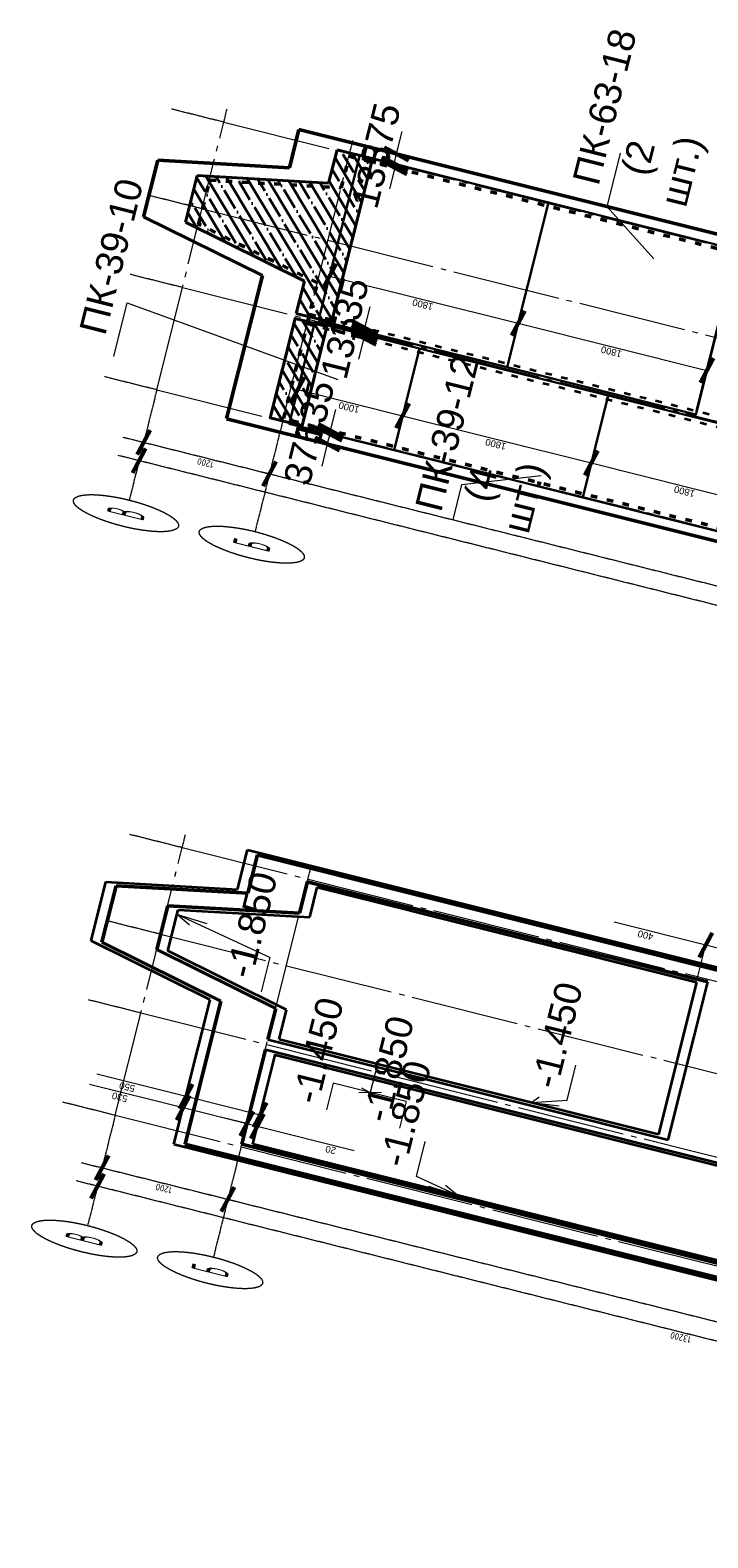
# Model space of a CAD drawing. Header units: millimetres. Extents: x -2096172177 to 2055029645, y -728784453 to 1899906214.
# Tile 29 of 109: x -2014149051 to -1998404222, y 1664173977 to 1699185619. Entities that reach past the tile are written whole.
import ezdxf
from ezdxf import colors
from ezdxf.entities.mleader import LeaderData, LeaderLine
from ezdxf.enums import TextEntityAlignment as Align
from ezdxf.math import Vec2, Vec3

# ---------------------------------------------------------------- set-up
doc = ezdxf.new("R2010")
doc.units = ezdxf.units.MM
doc.linetypes.add('ACAD_ISO03W100', pattern=[30, 12, -18])
doc.linetypes.add('DASHDOT_axis', pattern=[24, 20, -1.5, 1, -1.5])
for name, color, linetype, lineweight in [('Внутренние стены', 3, 'Continuous', 35), ('Монолитные участки', 6, 'Continuous', 40), ('Наружные стены', 1, 'Continuous', 50), ('Плиты', 5, 'Continuous', 30), ('Размеры плит', 202, 'Continuous', 18), ('Размеры фундамент', 3, 'Continuous', 18), ('Толщины привязок', 130, 'Continuous', 18), ('Фундамент', 5, 'Continuous', 35)]:
    doc.layers.add(name, color=color, linetype=linetype, lineweight=lineweight)
doc.styles.add('GOST-2.304_Type-B', font='GOST Common.ttf')
doc.styles.get("Standard").update_dxf_attribs({"font": 'arial.ttf'})
doc.styles.add('стиль для стен', font='arial.ttf')
doc.dimstyles.new('Для размеров СТЕН', dxfattribs={"dimtxt": 2.5, "dimasz": 2.5, "dimexe": 1.25, "dimexo": 0.625, "dimtad": 1, "dimtxsty": 'стиль для стен', "dimblk": 'ARCHTICK', "dimcen": 2.5, "dimadec": 0, "dimazin": 0, "dimtfac": 1, "dimtmove": 0, "dimatfit": 3, "dimfxl": 1, "dimarcsym": 0})
doc.dimstyles.new('размеры плит', dxfattribs={"dimtxt": 2.5, "dimasz": 2.5, "dimexe": 1.25, "dimexo": 0.625, "dimtad": 1, "dimtxsty": 'стиль для стен', "dimblk": 'ARCHTICK', "dimcen": 2.5, "dimse1": 1, "dimse2": 1, "dimclrt": 3, "dimadec": 0, "dimazin": 0, "dimtfac": 1, "dimtmove": 0, "dimatfit": 3, "dimldrblk": 'CLOSEDBLANK', "dimfxl": 0, "dimarcsym": 0})

# ---------------------------------------------------------------- blocks, each defined once
blk = doc.blocks.new('_ArchTick')
at = {"color": 0, "linetype": 'ByBlock', "const_width": 0.15}
blk.add_lwpolyline([(-0.5, -0.5), (0.5, 0.5)], dxfattribs=at)
blk = doc.blocks.new('*D603')
at = {"layer": 'Defpoints', "color": 0, "transparency": 16777216}
for p in [(1832882, 940040), (1832868, 939040), (1832882, 939040)]:
    blk.add_point(p, dxfattribs=at)
at = {"layer": 'Размеры плит', "color": 0, "lineweight": -2, "transparency": 16777216}
blk.add_line((1832868, 940040), (1832868, 939040), dxfattribs=at)
at = {"layer": 'Размеры плит', "color": 0, "lineweight": -2, "transparency": 16777216, "xscale": 250, "yscale": 250, "zscale": 250}
for p, rotation in [((1832868, 940040), 90), ((1832868, 939040), 270)]:
    blk.add_blockref('_ArchTick', p, dxfattribs=dict(at, rotation=rotation))
at = {"layer": 'Размеры плит', "color": 3, "transparency": 16777216, "insert": (1832681, 939540), "char_height": 250, "attachment_point": 5, "rotation": 90, "style": 'стиль для стен'}
blk.add_mtext('1000', dxfattribs=at)
blk = doc.blocks.new('_ClosedBlank')
at = {"color": 0, "linetype": 'ByBlock', "lineweight": -2}
for p, q in [((-1, 0.2), (0, 0)), ((-1, 0.2), (-1, -0.2)), ((0, 0), (-1, -0.2))]:
    blk.add_line(p, q, dxfattribs=at)
blk = doc.blocks.new('*D604')
at = {"layer": 'Defpoints', "color": 0, "transparency": 16777216}
for p in [(1832882, 939040), (1832868, 937240), (1832868, 937240)]:
    blk.add_point(p, dxfattribs=at)
at = {"layer": 'Размеры плит', "color": 0, "lineweight": -2, "transparency": 16777216}
blk.add_line((1832868, 939040), (1832868, 937240), dxfattribs=at)
at = {"layer": 'Размеры плит', "color": 0, "lineweight": -2, "transparency": 16777216, "xscale": 250, "yscale": 250, "zscale": 250}
for p, rotation in [((1832868, 939040), 90), ((1832868, 937240), 270)]:
    blk.add_blockref('_ArchTick', p, dxfattribs=dict(at, rotation=rotation))
at = {"layer": 'Размеры плит', "color": 3, "transparency": 16777216, "insert": (1832681, 938140), "char_height": 250, "attachment_point": 5, "rotation": 90, "style": 'стиль для стен'}
blk.add_mtext('1800', dxfattribs=at)
blk = doc.blocks.new('*D605')
at = {"layer": 'Defpoints', "color": 0, "transparency": 16777216}
for p in [(1832868, 937240), (1832868, 935440), (1832923, 935440)]:
    blk.add_point(p, dxfattribs=at)
at = {"layer": 'Размеры плит', "color": 0, "lineweight": -2, "transparency": 16777216}
blk.add_line((1832868, 937240), (1832868, 935440), dxfattribs=at)
at = {"layer": 'Размеры плит', "color": 0, "lineweight": -2, "transparency": 16777216, "xscale": 250, "yscale": 250, "zscale": 250}
for p, rotation in [((1832868, 937240), 90), ((1832868, 935440), 270)]:
    blk.add_blockref('_ArchTick', p, dxfattribs=dict(at, rotation=rotation))
at = {"layer": 'Размеры плит', "color": 3, "transparency": 16777216, "insert": (1832681, 936340), "char_height": 250, "attachment_point": 5, "rotation": 90, "style": 'стиль для стен'}
blk.add_mtext('1800', dxfattribs=at)
blk = doc.blocks.new('*D612')
at = {"layer": 'Defpoints', "color": 0, "transparency": 16777216}
for p in [(1836996, 940009), (1836996, 938210), (1837222, 938210)]:
    blk.add_point(p, dxfattribs=at)
at = {"layer": 'Размеры плит', "color": 0, "lineweight": -2, "transparency": 16777216}
blk.add_line((1837222, 940009), (1837222, 938210), dxfattribs=at)
at = {"layer": 'Размеры плит', "color": 0, "lineweight": -2, "transparency": 16777216, "xscale": 250, "yscale": 250, "zscale": 250}
for p, rotation in [((1837222, 940009), 90), ((1837222, 938210), 270)]:
    blk.add_blockref('_ArchTick', p, dxfattribs=dict(at, rotation=rotation))
at = {"layer": 'Размеры плит', "color": 3, "transparency": 16777216, "insert": (1837035, 939109), "char_height": 250, "attachment_point": 5, "rotation": 90, "style": 'стиль для стен'}
blk.add_mtext('1800', dxfattribs=at)
blk = doc.blocks.new('*D613')
at = {"layer": 'Defpoints', "color": 0, "transparency": 16777216}
for p in [(1837222, 938210), (1837222, 936410), (1837225, 936410)]:
    blk.add_point(p, dxfattribs=at)
at = {"layer": 'Размеры плит', "color": 0, "lineweight": -2, "transparency": 16777216}
blk.add_line((1837225, 938210), (1837225, 936410), dxfattribs=at)
at = {"layer": 'Размеры плит', "color": 0, "lineweight": -2, "transparency": 16777216, "xscale": 250, "yscale": 250, "zscale": 250}
for p, rotation in [((1837225, 938210), 90), ((1837225, 936410), 270)]:
    blk.add_blockref('_ArchTick', p, dxfattribs=dict(at, rotation=rotation))
at = {"layer": 'Размеры плит', "color": 3, "transparency": 16777216, "insert": (1837037, 937310), "char_height": 250, "attachment_point": 5, "rotation": 90, "style": 'стиль для стен'}
blk.add_mtext('1800', dxfattribs=at)
blk = doc.blocks.new('*D617')
at = {"layer": 'Defpoints', "color": 0, "transparency": 16777216}
for p in [(1841825, 940010), (1842200, 940010), (1842200, 939683)]:
    blk.add_point(p, dxfattribs=at)
at = {"layer": 'Размеры плит', "color": 0, "lineweight": -2, "transparency": 16777216}
for p, q in [((1841825, 939683), (1842200, 939683)), ((1842200, 939683), (1843050, 939683))]:
    blk.add_line(p, q, dxfattribs=at)
at = {"layer": 'Размеры плит', "color": 0, "lineweight": -2, "transparency": 16777216, "xscale": 250, "yscale": 250, "zscale": 250, "rotation": 180}
blk.add_blockref('_ArchTick', (1841825, 939683), dxfattribs=at)
at = {"layer": 'Размеры плит', "color": 0, "lineweight": -2, "transparency": 16777216, "xscale": 250, "yscale": 250, "zscale": 250}
blk.add_blockref('_ArchTick', (1842200, 939683), dxfattribs=at)
at = {"layer": 'Размеры плит', "color": 3, "transparency": 16777216, "insert": (1842750, 939870), "char_height": 250, "attachment_point": 5, "style": 'стиль для стен'}
blk.add_mtext('375', dxfattribs=at)
blk = doc.blocks.new('*D618')
at = {"layer": 'Defpoints', "color": 0, "transparency": 16777216}
for p in [(1841690, 939893), (1841825, 939893), (1841690, 939668)]:
    blk.add_point(p, dxfattribs=at)
at = {"layer": 'Размеры плит', "color": 0, "lineweight": -2, "transparency": 16777216}
for p, q in [((1841690, 939668), (1840890, 939668)), ((1841825, 939668), (1841690, 939668))]:
    blk.add_line(p, q, dxfattribs=at)
at = {"layer": 'Размеры плит', "color": 0, "lineweight": -2, "transparency": 16777216, "xscale": 250, "yscale": 250, "zscale": 250, "rotation": 180}
blk.add_blockref('_ArchTick', (1841690, 939668), dxfattribs=at)
at = {"layer": 'Размеры плит', "color": 0, "lineweight": -2, "transparency": 16777216, "xscale": 250, "yscale": 250, "zscale": 250}
blk.add_blockref('_ArchTick', (1841825, 939668), dxfattribs=at)
at = {"layer": 'Размеры плит', "color": 3, "transparency": 16777216, "insert": (1841165, 939856), "char_height": 250, "attachment_point": 5, "style": 'стиль для стен'}
blk.add_mtext('135', dxfattribs=at)
blk = doc.blocks.new('*D627')
at = {"layer": 'Defpoints', "color": 0, "transparency": 16777216}
for p in [(1831555, 939748), (1831690, 939849), (1831690, 939653)]:
    blk.add_point(p, dxfattribs=at)
at = {"layer": 'Размеры плит', "color": 0, "lineweight": -2, "transparency": 16777216}
for p, q in [((1831555, 939653), (1831690, 939653)), ((1831690, 939653), (1832490, 939653))]:
    blk.add_line(p, q, dxfattribs=at)
at = {"layer": 'Размеры плит', "color": 0, "lineweight": -2, "transparency": 16777216, "xscale": 250, "yscale": 250, "zscale": 250, "rotation": 180}
blk.add_blockref('_ArchTick', (1831555, 939653), dxfattribs=at)
at = {"layer": 'Размеры плит', "color": 0, "lineweight": -2, "transparency": 16777216, "xscale": 250, "yscale": 250, "zscale": 250}
blk.add_blockref('_ArchTick', (1831690, 939653), dxfattribs=at)
at = {"layer": 'Размеры плит', "color": 3, "transparency": 16777216, "insert": (1832215, 939841), "char_height": 250, "attachment_point": 5, "style": 'стиль для стен'}
blk.add_mtext('135', dxfattribs=at)
blk = doc.blocks.new('*D628')
at = {"layer": 'Defpoints', "color": 0, "transparency": 16777216}
for p in [(1831180, 939653), (1831180, 939653), (1831555, 939653)]:
    blk.add_point(p, dxfattribs=at)
at = {"layer": 'Размеры плит', "color": 0, "lineweight": -2, "transparency": 16777216}
for p, q in [((1831180, 939653), (1830330, 939653)), ((1831555, 939653), (1831180, 939653))]:
    blk.add_line(p, q, dxfattribs=at)
at = {"layer": 'Размеры плит', "color": 0, "lineweight": -2, "transparency": 16777216, "xscale": 250, "yscale": 250, "zscale": 250, "rotation": 180}
blk.add_blockref('_ArchTick', (1831180, 939653), dxfattribs=at)
at = {"layer": 'Размеры плит', "color": 0, "lineweight": -2, "transparency": 16777216, "xscale": 250, "yscale": 250, "zscale": 250}
blk.add_blockref('_ArchTick', (1831555, 939653), dxfattribs=at)
at = {"layer": 'Размеры плит', "color": 3, "transparency": 16777216, "insert": (1830630, 939841), "char_height": 250, "attachment_point": 5, "style": 'стиль для стен'}
blk.add_mtext('375', dxfattribs=at)
blk = doc.blocks.new('*D629')
at = {"layer": 'Defpoints', "color": 0, "transparency": 16777216}
for p in [(1835545, 939890), (1835680, 939890), (1835680, 939576)]:
    blk.add_point(p, dxfattribs=at)
at = {"layer": 'Размеры плит', "color": 0, "lineweight": -2, "transparency": 16777216}
for p, q in [((1835545, 939576), (1835680, 939576)), ((1835680, 939576), (1836480, 939576))]:
    blk.add_line(p, q, dxfattribs=at)
at = {"layer": 'Размеры плит', "color": 0, "lineweight": -2, "transparency": 16777216, "xscale": 250, "yscale": 250, "zscale": 250, "rotation": 180}
blk.add_blockref('_ArchTick', (1835545, 939576), dxfattribs=at)
at = {"layer": 'Размеры плит', "color": 0, "lineweight": -2, "transparency": 16777216, "xscale": 250, "yscale": 250, "zscale": 250}
blk.add_blockref('_ArchTick', (1835680, 939576), dxfattribs=at)
at = {"layer": 'Размеры плит', "color": 3, "transparency": 16777216, "insert": (1836205, 939763), "char_height": 250, "attachment_point": 5, "style": 'стиль для стен'}
blk.add_mtext('135', dxfattribs=at)
blk = doc.blocks.new('*D630')
at = {"layer": 'Defpoints', "color": 0, "transparency": 16777216}
for p in [(1835300, 939576), (1835435, 939576), (1835300, 939562)]:
    blk.add_point(p, dxfattribs=at)
at = {"layer": 'Размеры плит', "color": 0, "lineweight": -2, "transparency": 16777216}
for p, q in [((1835300, 939562), (1834500, 939562)), ((1835435, 939562), (1835300, 939562))]:
    blk.add_line(p, q, dxfattribs=at)
at = {"layer": 'Размеры плит', "color": 0, "lineweight": -2, "transparency": 16777216, "xscale": 250, "yscale": 250, "zscale": 250, "rotation": 180}
blk.add_blockref('_ArchTick', (1835300, 939562), dxfattribs=at)
at = {"layer": 'Размеры плит', "color": 0, "lineweight": -2, "transparency": 16777216, "xscale": 250, "yscale": 250, "zscale": 250}
blk.add_blockref('_ArchTick', (1835435, 939562), dxfattribs=at)
at = {"layer": 'Размеры плит', "color": 3, "transparency": 16777216, "insert": (1834775, 939749), "char_height": 250, "attachment_point": 5, "style": 'стиль для стен'}
blk.add_mtext('135', dxfattribs=at)
blk = doc.blocks.new('*D651')
at = {"layer": 'Defpoints', "color": 0, "transparency": 16777216}
for p in [(1806082, 939456), (1806213, 939456), (1806213, 938849)]:
    blk.add_point(p, dxfattribs=at)
at = {"layer": 'Размеры фундамент', "color": 0, "lineweight": -2, "transparency": 16777216}
for p, q in [((1806082, 939456), (1806082, 940349)), ((1806151, 939456), (1805957, 939456)), ((1806082, 938849), (1806082, 939456)), ((1806151, 938849), (1805957, 938849))]:
    blk.add_line(p, q, dxfattribs=at)
at = {"layer": 'Размеры фундамент', "color": 0, "lineweight": -2, "transparency": 16777216, "xscale": 250, "yscale": 250, "zscale": 250}
for p, rotation in [((1806082, 939456), 90), ((1806082, 938849), 270)]:
    blk.add_blockref('_ArchTick', p, dxfattribs=dict(at, rotation=rotation))
at = {"layer": 'Размеры фундамент', "color": 0, "transparency": 16777216, "insert": (1805895, 940049), "char_height": 250, "attachment_point": 5, "rotation": 90, "style": 'стиль для стен'}
blk.add_mtext('530', dxfattribs=at)
blk = doc.blocks.new('*D652')
at = {"layer": 'Defpoints', "color": 0, "transparency": 16777216}
for p in [(1806085, 938749), (1806087, 938749), (1806106, 938849)]:
    blk.add_point(p, dxfattribs=at)
at = {"layer": 'Размеры фундамент', "color": 0, "lineweight": -2, "transparency": 16777216}
for p, q in [((1806085, 938849), (1806085, 939099)), ((1806044, 938849), (1805960, 938849)), ((1806024, 938749), (1805960, 938749)), ((1806085, 938849), (1806085, 938749)), ((1806085, 938749), (1806085, 937824))]:
    blk.add_line(p, q, dxfattribs=at)
at = {"layer": 'Размеры фундамент', "color": 0, "lineweight": -2, "transparency": 16777216, "xscale": 250, "yscale": 250, "zscale": 250}
for p, rotation in [((1806085, 938849), 270), ((1806085, 938749), 90)]:
    blk.add_blockref('_ArchTick', p, dxfattribs=dict(at, rotation=rotation))
at = {"layer": 'Размеры фундамент', "color": 0, "transparency": 16777216, "insert": (1805897, 938037), "char_height": 250, "attachment_point": 5, "rotation": 90, "style": 'стиль для стен'}
blk.add_mtext('20', dxfattribs=at)
blk = doc.blocks.new('*D653')
at = {"layer": 'Defpoints', "color": 0, "transparency": 16777216}
for p in [(1806514, 939456), (1806701, 939456), (1806701, 938749)]:
    blk.add_point(p, dxfattribs=at)
at = {"layer": 'Размеры фундамент', "color": 0, "lineweight": -2, "transparency": 16777216}
for p, q in [((1806514, 939456), (1806514, 940306)), ((1806639, 939456), (1806389, 939456)), ((1806514, 938749), (1806514, 939456)), ((1806638, 938749), (1806389, 938749))]:
    blk.add_line(p, q, dxfattribs=at)
at = {"layer": 'Размеры фундамент', "color": 0, "lineweight": -2, "transparency": 16777216, "xscale": 250, "yscale": 250, "zscale": 250}
for p, rotation in [((1806514, 939456), 90), ((1806514, 938749), 270)]:
    blk.add_blockref('_ArchTick', p, dxfattribs=dict(at, rotation=rotation))
at = {"layer": 'Размеры фундамент', "color": 0, "transparency": 16777216, "insert": (1806326, 940006), "char_height": 250, "attachment_point": 5, "rotation": 90, "style": 'стиль для стен'}
blk.add_mtext('550', dxfattribs=at)
blk = doc.blocks.new('*D655')
at = {"layer": 'Defpoints', "color": 0, "transparency": 16777216}
for p in [(1815196, 935130), (1816606, 935130), (1815202, 934549)]:
    blk.add_point(p, dxfattribs=at)
at = {"layer": 'Размеры фундамент', "color": 0, "lineweight": -2, "transparency": 16777216}
for p, q in [((1816606, 935130), (1816606, 936005)), ((1815259, 935130), (1816731, 935130)), ((1816606, 934549), (1816606, 935130)), ((1815265, 934549), (1816731, 934549))]:
    blk.add_line(p, q, dxfattribs=at)
at = {"layer": 'Размеры фундамент', "color": 0, "lineweight": -2, "transparency": 16777216, "xscale": 250, "yscale": 250, "zscale": 250}
for p, rotation in [((1816606, 935130), 90), ((1816606, 934549), 270)]:
    blk.add_blockref('_ArchTick', p, dxfattribs=dict(at, rotation=rotation))
at = {"layer": 'Размеры фундамент', "color": 0, "transparency": 16777216, "insert": (1816419, 935692), "char_height": 250, "attachment_point": 5, "rotation": 90, "style": 'стиль для стен'}
blk.add_mtext('400', dxfattribs=at)
blk = doc.blocks.new('Фасад (на основе 1 эт)')
at = {"layer": 'Монолитные участки'}
h = blk.add_hatch(dxfattribs=at)
h.set_pattern_fill('ANSI35', color=256, scale=100)
h.set_pattern_definition([(45, (1804219.9, 919686.6), (-449.013, 449.013), []), (45, (1804668.9, 919686.6), (-449.013, 449.013), [793.75, -158.75, 0, -158.75])])
h.paths.add_polyline_path([(1835392.562, 940224.679), (1831607.506, 940224.679), (1831607.506, 939919.839), (1835392.562, 939919.839)])
h.paths.add_polyline_path([(1841813.957, 940224.641), (1840548.678, 940226.989), (1839634.948, 941423.988), (1837857.083, 941424.679), (1836813.401, 940224.679), (1835578.928, 940224.679), (1835578.928, 939888.695), (1841813.957, 939888.695)])
h.paths.add_polyline_path([(1837399.91, 936149.504), (1835559.91, 936149.504), (1835559.91, 931239.679), (1837399.91, 931239.679), (1837399.91, 931763.211, -0.23437072), (1837387.334, 931788.565, -0.23437072), (1837399.91, 931813.919)])
h.paths.add_polyline_path([(1841809.91, 936149.504), (1841569.91, 936149.504), (1841569.91, 936149.504), (1841299.91, 936149.504), (1838559.91, 936149.504), (1838559.91, 935909.504), (1841809.91, 935909.504)])
h.paths.add_polyline_path([(1835365.686, 933327.547), (1831626.345, 933327.547), (1831626.345, 933040.699), (1835365.686, 933040.699)])
h.paths.add_polyline_path([(1835420.074, 930970.466), (1831570.551, 930970.462), (1831569.91, 930684.764), (1835420.074, 930684.679)])
h.paths.add_polyline_path([(1838508.31, 930966.898), (1835562.787, 930966.894), (1835562.146, 930681.196), (1838508.31, 930681.111)])
at = {"linetype": 'DASHDOT_axis'}
for p, q in [((1831589.91, 941304.679), (1831589.91, 941804.679)), ((1835489.91, 941304.679), (1835489.91, 941804.679)), ((1838489.91, 941304.679), (1838489.91, 941804.679)), ((1841789.91, 941304.679), (1841789.91, 941804.679)), ((1828889.91, 927904.679), (1828889.91, 941504.679)), ((1829589.91, 941504.679), (1829589.91, 939904.679)), ((1828389.91, 941304.679), (1827389.91, 941304.679)), ((1831589.91, 941304.679), (1828389.91, 941304.679)), ((1828952.41, 941304.679), (1829014.91, 941304.679)), ((1829652.41, 941304.679), (1829714.91, 941304.679)), ((1841789.91, 941304.679), (1842289.91, 941304.679)), ((1805202.26, 940049.145), (1805202.26, 940549.145)), ((1809102.26, 940049.145), (1809102.26, 940549.145)), ((1812102.26, 940049.145), (1812102.26, 940549.145)), ((1815402.26, 940049.145), (1815402.26, 940549.145)), ((1829589.91, 940304.679), (1829589.91, 930904.679)), ((1802502.26, 926649.145), (1802502.26, 940249.145)), ((1803202.26, 940249.145), (1803202.26, 938649.145)), ((1802002.26, 940049.145), (1801002.26, 940049.145)), ((1805202.26, 940049.145), (1802002.26, 940049.145)), ((1802564.76, 940049.145), (1802627.26, 940049.145)), ((1803264.76, 940049.145), (1803327.26, 940049.145)), ((1815402.26, 940049.145), (1815902.26, 940049.145)), ((1828389.91, 940104.679), (1827389.91, 940104.679)), ((1831589.91, 940104.679), (1828389.91, 940104.679)), ((1829527.41, 940104.679), (1829464.91, 940104.679)), ((1829527.41, 940104.679), (1829464.91, 940104.679)), ((1841789.91, 940104.679), (1842289.91, 940104.679)), ((1803202.26, 939049.145), (1803202.26, 929649.145)), ((1802002.26, 938849.145), (1801002.26, 938849.145)), ((1805202.26, 938849.145), (1802002.26, 938849.145)), ((1803139.76, 938849.145), (1803077.26, 938849.145)), ((1803139.76, 938849.145), (1803077.26, 938849.145)), ((1815402.26, 938849.145), (1815902.26, 938849.145))]:
    blk.add_line(p, q, dxfattribs=at)
at = {"linetype": 'DASHDOT_axis', "lineweight": 15, "ltscale": 100}
for p, q in [((1831589.91, 941304.679), (1841789.91, 941304.679)), ((1805202.26, 940049.145), (1815402.26, 940049.145)), ((1831589.91, 940104.679), (1841789.91, 940104.679)), ((1805202.26, 938849.145), (1815402.26, 938849.145))]:
    blk.add_line(p, q, dxfattribs=at)
at = {"linetype": 'DASHDOT_axis', "lineweight": 20, "ltscale": 100}
for p, q in [((1831589.91, 941304.679), (1831589.91, 928104.679)), ((1835489.91, 941304.679), (1835489.91, 928104.679)), ((1838489.91, 941304.679), (1838489.91, 928104.679)), ((1841789.91, 941304.679), (1841789.91, 928104.679)), ((1805202.26, 940049.145), (1805202.26, 926849.145)), ((1809102.26, 940049.145), (1809102.26, 926849.145)), ((1812102.26, 940049.145), (1812102.26, 926849.145)), ((1815402.26, 940049.145), (1815402.26, 926849.145))]:
    blk.add_line(p, q, dxfattribs=at)
at = {"linetype": 'DASHDOT_axis'}
for centre in [(1826889.91, 941304.679), (1800502.26, 940049.145), (1826889.91, 940104.679), (1800502.26, 938849.145)]:
    blk.add_circle(centre, 500, dxfattribs=at)
at = {"layer": 'Внутренние стены', "linetype": 'ACAD_ISO03W100', "ltscale": 10}
for p, q in [((1835299.91, 940104.679), (1835299.91, 931359.679)), ((1835679.91, 940104.679), (1835679.91, 931359.679))]:
    blk.add_line(p, q, dxfattribs=at)
at = {"layer": 'Внутренние стены'}
for p, q in [((1835299.91, 940104.679), (1835679.91, 940104.679)), ((1808912.26, 938849.145), (1808912.26, 930104.145)), ((1809292.26, 938849.145), (1809292.26, 935029.942)), ((1835679.91, 936409.504), (1839675.243, 936409.504)), ((1809292.26, 935029.942), (1813222.06, 935029.942)), ((1813222.06, 935029.942), (1815302.26, 935029.942))]:
    blk.add_line(p, q, dxfattribs=at)
at = {"layer": 'Монолитные участки'}
for p, q in [((1836813.401, 940224.679), (1837857.083, 941424.679)), ((1837857.083, 941424.679), (1839634.948, 941423.988)), ((1839634.948, 941423.988), (1840548.678, 940226.989)), ((1835578.928, 940224.679), (1836813.401, 940224.679)), ((1835578.928, 939888.695), (1835578.928, 940224.679)), ((1840548.678, 940226.989), (1841813.957, 940224.641)), ((1841813.957, 940224.641), (1841813.957, 939891.313)), ((1841813.957, 939888.695), (1835578.928, 939888.695))]:
    blk.add_line(p, q, dxfattribs=at)
blk.add_lwpolyline([(1831607.506, 940224.679), (1835392.562, 940224.679), (1835392.562, 939919.839), (1831607.506, 939919.839)], close=True, dxfattribs=at)
at = {"layer": 'Наружные стены'}
for p, q in [((1836634.057, 940613.575), (1837676.548, 941811.993)), ((1837676.548, 941811.993), (1839830.364, 941811.993)), ((1839830.364, 941811.993), (1840739.626, 940613.575)), ((1810246.407, 939358.041), (1811288.898, 940556.459)), ((1811288.898, 940556.459), (1813442.714, 940556.459)), ((1813442.714, 940556.459), (1814351.976, 939358.041)), ((1831179.91, 927594.679), (1831179.91, 940614.679)), ((1831184.121, 940613.575), (1836634.057, 940613.575)), ((1840739.626, 940613.575), (1842204.121, 940613.575)), ((1842199.91, 940614.679), (1842199.91, 930849.679)), ((1810479.48, 938848.041), (1811521.213, 940046.459)), ((1811521.213, 940046.459), (1813189.483, 940046.459)), ((1813189.483, 940046.459), (1814104.237, 938848.041)), ((1804792.26, 926339.145), (1804792.26, 939359.145)), ((1804796.471, 939358.041), (1810246.407, 939358.041)), ((1814351.976, 939358.041), (1815816.471, 939358.041)), ((1815812.26, 939359.145), (1815812.26, 929594.145)), ((1805302.26, 930104.145), (1805302.26, 938849.145)), ((1805306.471, 938848.041), (1808912.26, 938848.041)), ((1809292.26, 938848.041), (1810479.48, 938848.041)), ((1814104.237, 938848.041), (1815306.471, 938848.041)), ((1815302.26, 938849.145), (1815302.26, 935029.942))]:
    blk.add_line(p, q, dxfattribs=at)
at = {"layer": 'Наружные стены', "linetype": 'ACAD_ISO03W100', "ltscale": 10}
for p, q in [((1836867.13, 940103.575), (1837908.863, 941301.993)), ((1837908.863, 941301.993), (1839577.133, 941301.993)), ((1839577.133, 941301.993), (1840491.887, 940103.575)), ((1831689.91, 928104.679), (1831689.91, 940104.679)), ((1831694.121, 940103.575), (1836867.13, 940103.575)), ((1840491.887, 940103.575), (1841694.121, 940103.575)), ((1841689.91, 940104.679), (1841689.91, 931359.679))]:
    blk.add_line(p, q, dxfattribs=at)
at = {"layer": 'Плиты'}
for points in [[(1831554.913, 939039.68), (1835434.913, 939039.68), (1835434.913, 940039.68), (1831554.913, 940039.68)], [(1835544.91, 940009.504), (1841824.91, 940009.504), (1841824.91, 938209.504), (1835544.91, 938209.504)], [(1831554.913, 939039.68), (1835434.913, 939039.68), (1835434.913, 937239.68), (1831554.913, 937239.68)], [(1835544.91, 938209.504), (1841824.91, 938209.504), (1841824.91, 936409.504), (1835544.91, 936409.504)], [(1831554.913, 937239.68), (1835434.913, 937239.68), (1835434.913, 935439.68), (1831554.913, 935439.68)]]:
    blk.add_lwpolyline(points, close=True, dxfattribs=at)
at = {"layer": 'Размеры плит', "color": 40}
for p, q in [((1832401.063, 941765.566), (1834446.758, 941765.566)), ((1834446.758, 941765.566), (1833582.488, 939704.124)), ((1829589.91, 938353.6), (1830935.604, 938353.6)), ((1830935.604, 938353.6), (1831973.213, 937661.802)), ((1840745.937, 937137.514), (1842199.91, 937673.437)), ((1842199.91, 937673.437), (1844245.604, 937673.437))]:
    blk.add_line(p, q, dxfattribs=at)
at = {"layer": 'Размеры фундамент'}
for p, q in [((1812958.106, 939940.684), (1812253.538, 939012.42)), ((1812958.106, 939940.684), (1812703.59, 939809.876)), ((1812958.106, 939940.684), (1812902.757, 939658.389)), ((1810940.213, 939013.254), (1812269.582, 939013.254)), ((1808305.194, 938165.331), (1807298.052, 938165.331)), ((1808305.194, 937468.095), (1808305.194, 938165.331)), ((1808412.903, 937709.582), (1808197.172, 937911.194)), ((1808198.154, 937709.53), (1808395.208, 937895.451)), ((1809394.802, 937810.76), (1808305.194, 937810.76)), ((1808305.194, 937468.095), (1807298.052, 937468.095)), ((1805402.26, 936794.877), (1805717.194, 937208.812)), ((1805717.194, 937208.812), (1807046.563, 937208.812)), ((1805402.26, 936794.877), (1805457.609, 937077.171)), ((1805402.26, 936794.877), (1805656.776, 936925.684)), ((1809393.358, 936340.234), (1809807.293, 936025.3)), ((1809393.358, 936340.234), (1809675.652, 936284.885)), ((1809393.358, 936340.234), (1809524.165, 936085.718)), ((1809807.293, 936025.3), (1811136.662, 936025.3))]:
    blk.add_line(p, q, dxfattribs=at)
at = {"layer": 'Фундамент'}
for p, q in [((1810201.676, 939455.625), (1811246.032, 940656.217)), ((1811246.032, 940656.217), (1813491.459, 940656.217)), ((1813491.459, 940656.217), (1814400.537, 939458.041)), ((1810524.412, 938748.041), (1811568.522, 939946.459)), ((1811568.522, 939946.459), (1813136.726, 939946.459)), ((1813136.726, 939946.459), (1814057.911, 938748.041)), ((1804692.26, 939456.663), (1810201.676, 939455.625)), ((1804692.26, 939456.663), (1804692.26, 926239.145)), ((1814400.537, 939458.041), (1815912.26, 939458.041)), ((1815912.26, 939458.041), (1815912.26, 929494.145)), ((1809392.37, 935129.942), (1809396.361, 938748.041)), ((1809396.361, 938748.041), (1810524.412, 938748.041)), ((1810524.412, 938748.041), (1810524.412, 938748.041)), ((1810524.412, 938748.041), (1810524.412, 938748.041)), ((1814057.911, 938748.041), (1815196.471, 938748.041)), ((1815196.471, 938748.041), (1815196.471, 935129.942)), ((1815196.471, 935129.942), (1809392.37, 935129.942)), ((1815306.471, 935129.942), (1815302.26, 935129.942))]:
    blk.add_line(p, q, dxfattribs=at)
blk.add_lwpolyline([(1805402.26, 938749.145), (1808812.26, 938749.145), (1808812.26, 932584.145), (1805402.26, 932584.145)], close=True, dxfattribs=at)
at = {"linetype": 'DASHDOT_axis', "xscale": 250, "yscale": 250, "zscale": 250}
for p, rotation in [((1828889.91, 941304.679), 90), ((1829589.91, 941304.679), 90), ((1802502.26, 940049.145), 90), ((1803202.26, 940049.145), 90), ((1829589.91, 940104.679), 270), ((1829589.91, 940104.679), 90), ((1803202.26, 938849.145), 270), ((1803202.26, 938849.145), 90)]:
    blk.add_blockref('_ArchTick', p, dxfattribs=dict(at, rotation=rotation))
at = {"linetype": 'DASHDOT_axis', "style": 'GOST-2.304_Type-B'}
for s, p in [('В', (1826889.91, 941304.679)), ('Б', (1826889.91, 940104.679)), ('В', (1800502.26, 940049.145)), ('Б', (1800502.26, 938849.145))]:
    blk.add_text(s, height=350, dxfattribs=at).set_placement(p, align=Align.MIDDLE_CENTER)
at = {"linetype": 'DASHDOT_axis', "char_height": 250, "attachment_point": 5, "rotation": 90, "style": 'GOST-2.304_Type-B', "bg_fill": 3, "box_fill_scale": 1.1, "bg_fill_color": 256, "bg_fill_true_color": 13158600, "bg_fill_transparency": 0}
for s, insert in [('1200', (1829402.41, 940704.679)), ('1200', (1803014.76, 939449.145)), ('13200', (1802314.76, 934474.497))]:
    blk.add_mtext(s, dxfattribs=dict(at, insert=insert))
at = {"layer": 'Размеры плит', "color": 6, "char_height": 250, "width": 2094.33166, "attachment_point": 1, "style": 'стиль для стен'}
for s, insert in [('ПК-39-10\\P\\P      ', (1833039.244, 942138.605)), ('ПК-39-12   (4 шт.)\\P\\P      ', (1829719.499, 938726.639)), ('ПК-63-18   (2 шт.)\\P\\P      ', (1842838.09, 938046.476))]:
    blk.add_mtext(s, dxfattribs=dict(at, insert=insert))
at = {"layer": 'Размеры фундамент', "char_height": 250, "attachment_point": 1, "style": 'стиль для стен'}
for s, insert, width in [('-1.850', (1811279.874, 939376.89), 240.39411), ('-1.450', (1807370.954, 938499.787), 7.73926), ('-1.850', (1807341.052, 937826.761), 7.73926), ('-1.850', (1805891.909, 937572.448), 240.39411), ('-1.450', (1810066.497, 936388.936), 240.39411)]:
    blk.add_mtext(s, dxfattribs=dict(at, insert=insert, width=width))
at = {"layer": 'Размеры плит', "color": 40}
dim = blk.add_linear_dim(base=(1832868.028, 939039.68), p1=(1832881.831, 940039.839), p2=(1832881.831, 939039.68), angle=90, text='1000', dimstyle='размеры плит', dxfattribs=at)
dim.commit()
dim.dimension.update_dxf_attribs({"geometry": '*D603', "text_midpoint": (1832868.028, 939539.759), "dimtype": 128})
dim = blk.add_linear_dim(base=(1837222.454, 938209.504), p1=(1836996.393, 940008.695), p2=(1836996.393, 938209.504), angle=90, text='1800', dimstyle='размеры плит', dxfattribs=at)
dim.commit()
dim.dimension.update_dxf_attribs({"geometry": '*D612', "text_midpoint": (1837034.954, 939109.1)})
for base, p1, p2, picture, middle in [((1831179.91, 939653.238), (1831554.913, 939653.238), (1831179.91, 939653.238), '*D628', (1830629.91, 939840.738)), ((1831689.91, 939653.238), (1831554.913, 939747.703), (1831689.91, 939848.915), '*D627', (1832214.91, 939840.738)), ((1841689.91, 939668.419), (1841824.91, 939893.27), (1841689.91, 939893.27), '*D618', (1841164.91, 939855.919)), ((1842199.91, 939682.685), (1841824.91, 940009.504), (1842199.91, 940009.504), '*D617', (1842749.91, 939870.185)), ((1835299.91, 939561.867), (1835434.913, 939575.528), (1835299.91, 939575.528), '*D630', (1834774.91, 939749.367)), ((1835679.91, 939575.528), (1835544.91, 939889.725), (1835679.91, 939889.725), '*D629', (1836204.91, 939763.028))]:
    dim = blk.add_linear_dim(base=base, p1=p1, p2=p2, dimstyle='размеры плит', dxfattribs=at)
    dim.commit()
    dim.dimension.update_dxf_attribs({"geometry": picture, "text_midpoint": middle})
for base, p1, p2, picture, middle in [((1832868.028, 937239.68), (1832881.831, 939039.68), (1832868.028, 937239.68), '*D604', (1832680.528, 938139.68)), ((1837224.824, 936409.504), (1837222.454, 938209.504), (1837222.454, 936409.504), '*D613', (1837037.324, 937309.504)), ((1832868.028, 935439.68), (1832868.028, 937239.68), (1832923.489, 935439.68), '*D605', (1832680.528, 936339.68))]:
    dim = blk.add_linear_dim(base=base, p1=p1, p2=p2, angle=90, dimstyle='размеры плит', dxfattribs=at)
    dim.commit()
    dim.dimension.update_dxf_attribs({"geometry": picture, "text_midpoint": middle})
at = {"layer": 'Размеры фундамент'}
for base, p1, p2, text, picture, middle in [((1806082.076, 939456.407), (1806213.119, 938849.145), (1806213.233, 939456.407), '530', '*D651', (1806082.076, 940049.145)), ((1806513.507, 939456.305), (1806700.874, 938749.145), (1806701.007, 939456.305), '550', '*D653', (1806513.507, 940006.305))]:
    dim = blk.add_linear_dim(base=base, p1=p1, p2=p2, angle=90, text=text, dimstyle='Для размеров СТЕН', dxfattribs=at)
    dim.commit()
    dim.dimension.update_dxf_attribs({"geometry": picture, "text_midpoint": middle, "dimtype": 128})
for base, p1, p2, text, picture, middle in [((1806084.648, 938749.145), (1806106.405, 938849.145), (1806086.814, 938749.145), '20', '*D652', (1805897.148, 938036.645)), ((1816606.252, 935129.942), (1815202.26, 934549.145), (1815196.471, 935129.942), '400', '*D655', (1816418.752, 935692.442))]:
    dim = blk.add_linear_dim(base=base, p1=p1, p2=p2, angle=90, text=text, dimstyle='Для размеров СТЕН', dxfattribs=at)
    dim.commit()
    dim.dimension.update_dxf_attribs({"geometry": picture, "text_midpoint": middle})
at = {"layer": 'Наружные стены', "linetype": 'ACAD_ISO03W100', "ltscale": 10}
ml = blk.add_multileader_mtext('Standard', dxfattribs=at)
ml.set_content('', color=256)
ml.set_leader_properties()
ml.build(insert=Vec2(0, 0))
ctx = ml.context
ctx.base_point, ctx.plane_origin = Vec3(1836875.13, 940103.575), Vec3(1835684.121, 940103.575)
notes = []
notes.append((ctx, [(0, (1, 1, 0), (1836867.13, 940103.575), (1, 0), 8, [(0, [(1835684.121, 940103.575)], 0, [])])]))
ctx.mtext.insert, ctx.mtext.flow_direction = Vec3(1836877.13, 940105.575), 5
at = {"layer": 'Наружные стены'}
ml = blk.add_multileader_mtext('Standard', dxfattribs=at)
ml.set_content('', color=256)
ml.set_leader_properties()
ml.build(insert=Vec2(0, 0))
ctx = ml.context
ctx.base_point, ctx.plane_origin = Vec3(1810487.48, 938848.041), Vec3(1809296.471, 938848.041)
notes.append((ctx, [(0, (1, 1, 0), (1810479.48, 938848.041), (1, 0), 8, [(0, [(1809296.471, 938848.041)], 0, [])])]))
ctx.mtext.insert, ctx.mtext.flow_direction = Vec3(1810489.48, 938850.041), 5
for ctx, leaders in notes:
    for number, flags, end, landing, length, lines in leaders:
        leader = LeaderData()
        leader.index, (leader.has_last_leader_line, leader.has_dogleg_vector, leader.attachment_direction) = number, flags
        leader.last_leader_point, leader.dogleg_vector, leader.dogleg_length = Vec3(end), Vec3(landing), length
        for number, points, colour, breaks in lines:
            line = LeaderLine()
            line.index, line.vertices, line.color, line.breaks = number, Vec3.list(points), colors.encode_raw_color(colour), breaks
            leader.lines.append(line)
        ctx.leaders.append(leader)

msp = doc.modelspace()

# ---------------------------------------------------------------- block references
at = {"layer": 'Толщины привязок', "xscale": 628.2340773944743, "yscale": 2510.435367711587, "zscale": 628.2340773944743, "rotation": 75.95032694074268}
msp.add_blockref('Фасад (на основе 1 эт)', (1849251.57, 917631.158), dxfattribs=at)

doc.saveas('drawing.dxf')
